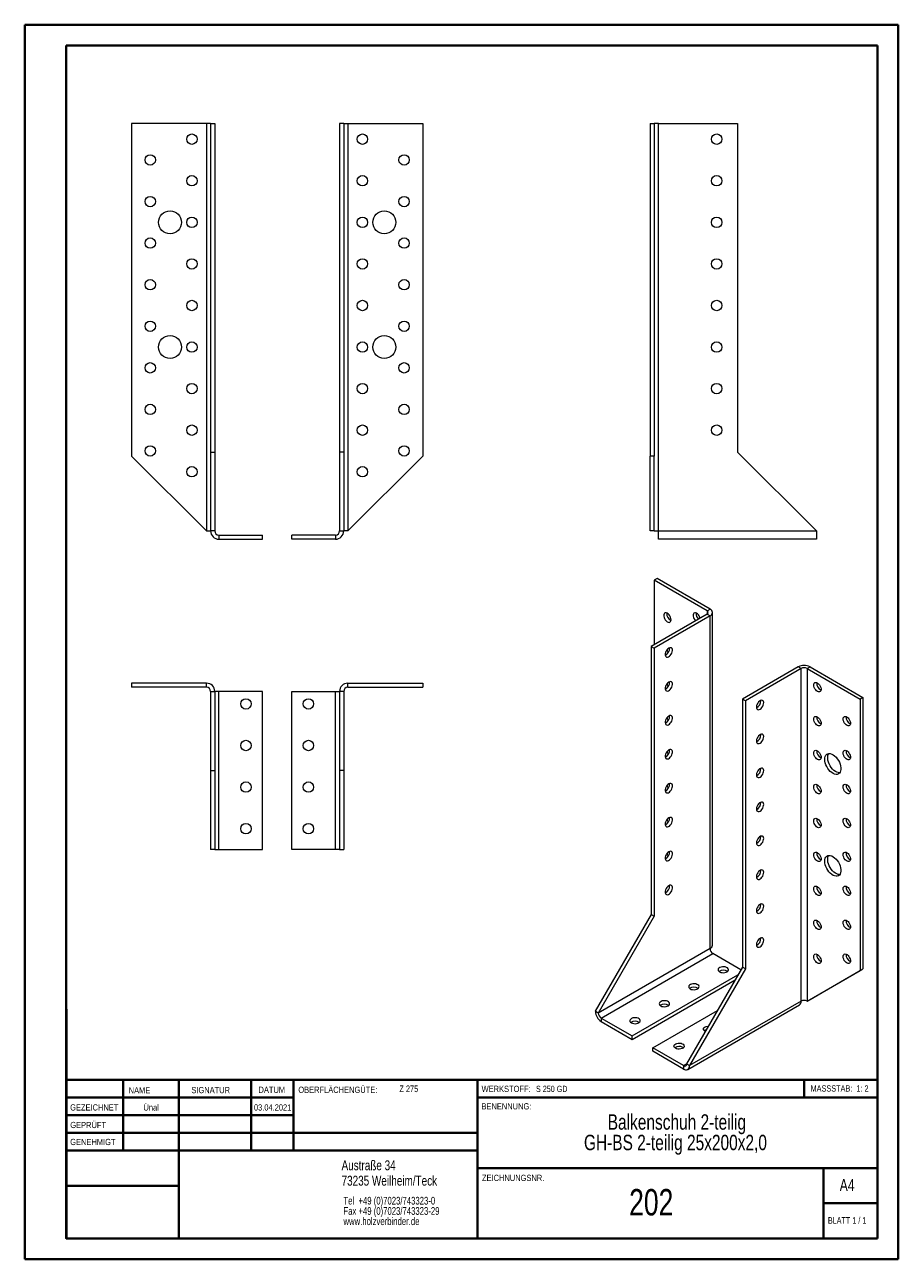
# Model space of a CAD drawing. Header units: millimetres. Extents: x 0 to 210, y 0 to 297.
import ezdxf

# ---------------------------------------------------------------- set-up
doc = ezdxf.new("R2010")
doc.units = ezdxf.units.MM
doc.styles.add('SLDTEXTSTYLE0', font='TXT', dxfattribs={"width": 0.75})
doc.styles.add('SLDTEXTSTYLE1', font='TXT', dxfattribs={"width": 0.681818})
doc.styles.add('SLDTEXTSTYLE2', font='TXT', dxfattribs={"width": 0.7})
doc.styles.add('SLDTEXTSTYLE3', font='TXT', dxfattribs={"width": 0.6875})

# ---------------------------------------------------------------- blocks, each defined once
blk = doc.blocks.new('SW_NOTE_0')
at = {"color": 0, "linetype": 'Continuous', "lineweight": 0, "char_height": 1.8521, "attachment_point": 1, "style": 'SLDTEXTSTYLE0'}
for s, insert in [('Tel  +49 (0)7023/743323-0', (0, 2.39)), ('Fax +49 (0)7023/743323-29', (0, -0.08)), ('www.holzverbinder.de', (0, -2.55))]:
    blk.add_mtext(s, dxfattribs=dict(at, insert=insert))
blk = doc.blocks.new('SW_NOTE_1')
at = {"color": 0, "linetype": 'Continuous', "lineweight": 0, "char_height": 3.7042, "attachment_point": 2, "style": 'SLDTEXTSTYLE0'}
for s, insert in [('Balkenschuh 2-teilig', (23.27, 4.77)), ('GH-BS 2-teilig 25x200x2,0', (22.92, -0.16))]:
    blk.add_mtext(s, dxfattribs=dict(at, insert=insert))

msp = doc.modelspace()

# ---------------------------------------------------------------- linework, layer by layer
at = {"color": 7, "linetype": 'Continuous', "lineweight": 40}
for p, q in [((0.08, 0.21), (0.08, 297.21)), ((0.08, 297.21), (210.08, 297.21)), ((210.08, 0.21), (210.08, 297.21)), ((210.08, 292.21), (210.08, 297.21)), ((10.08, 292.21), (205.08, 292.21)), ((10.08, 5.21), (10.08, 292.21)), ((205.08, 5.21), (205.08, 292.21)), ((10.11, 60.37), (10.11, 5.12)), ((205.08, 43.37), (10.11, 43.37)), ((23.71, 43.37), (23.71, 26.37)), ((37.1, 43.37), (37.1, 5.12)), ((54.51, 43.37), (54.51, 26.37)), ((64.71, 26.37), (64.71, 43.37)), ((108.91, 43.37), (108.91, 5.12)), ((187.47, 39.12), (187.47, 43.37)), ((64.71, 39.1), (10.11, 39.1)), ((205.08, 39.12), (108.91, 39.12)), ((64.71, 34.87), (10.11, 34.87)), ((108.91, 30.62), (10.11, 30.62)), ((108.91, 26.37), (10.11, 26.37)), ((108.91, 22.12), (205.08, 22.12)), ((192.08, 5.21), (192.08, 22.21)), ((37.1, 17.87), (10.11, 17.87)), ((10.11, 13.71), (10.08, 13.71)), ((205.08, 13.71), (192.08, 13.71)), ((10.11, 9.46), (10.08, 9.46)), ((10.08, 5.21), (205.08, 5.21)), ((205.08, 5.21), (180.99, 5.21)), ((0.08, 0.21), (210.08, 0.21))]:
    msp.add_line(p, q, dxfattribs=at)
at = {"color": 7, "linetype": 'Continuous', "lineweight": 15}
for p, q in [((25.77, 273.42), (25.77, 193.42)), ((43.77, 273.42), (25.77, 273.42)), ((43.77, 273.42), (43.77, 175.42)), ((44.77, 273.42), (43.77, 273.42)), ((44.77, 273.42), (45.77, 273.42)), ((44.77, 273.42), (44.77, 194.42)), ((45.77, 273.42), (45.77, 194.42)), ((76.77, 273.42), (75.77, 273.42)), ((75.77, 273.42), (75.77, 194.42)), ((76.77, 273.42), (76.77, 194.42)), ((76.77, 273.42), (77.77, 273.42)), ((77.77, 273.42), (77.77, 175.42)), ((77.77, 273.42), (95.77, 273.42)), ((95.77, 273.42), (95.77, 193.42)), ((150.42, 273.42), (150.42, 193.42)), ((150.42, 273.42), (151.42, 273.42)), ((151.42, 273.42), (151.42, 193.42)), ((152.42, 273.42), (151.42, 273.42)), ((152.42, 175.42), (152.42, 273.42)), ((152.42, 273.42), (171.42, 273.42)), ((171.42, 273.42), (171.42, 194.42)), ((43.77, 175.42), (25.77, 193.42)), ((44.77, 194.42), (45.77, 194.42)), ((44.77, 194.42), (44.77, 175.42)), ((45.77, 194.42), (45.77, 175.42)), ((76.77, 194.42), (75.77, 194.42)), ((75.77, 194.42), (75.77, 175.42)), ((76.77, 194.42), (76.77, 175.42)), ((77.77, 175.42), (95.77, 193.42)), ((151.42, 193.42), (150.42, 193.42)), ((150.42, 175.42), (150.42, 193.42)), ((151.42, 175.42), (151.42, 193.42)), ((171.42, 194.42), (190.42, 175.42)), ((43.77, 175.42), (44.77, 175.42)), ((45.77, 175.42), (44.77, 175.42)), ((75.77, 175.42), (76.77, 175.42)), ((77.77, 175.42), (76.77, 175.42)), ((151.42, 175.42), (150.42, 175.42)), ((151.42, 175.42), (152.42, 175.42)), ((152.42, 175.42), (190.42, 175.42)), ((152.42, 173.42), (152.42, 175.42)), ((190.42, 175.42), (190.42, 173.42)), ((46.77, 174.42), (46.77, 173.42)), ((46.77, 174.42), (57.27, 174.42)), ((46.77, 173.42), (57.27, 173.42)), ((57.27, 173.42), (57.27, 174.42)), ((64.27, 173.42), (64.27, 174.42)), ((74.77, 174.42), (64.27, 174.42)), ((74.77, 173.42), (64.27, 173.42)), ((74.77, 174.42), (74.77, 173.42)), ((190.42, 173.42), (152.42, 173.42)), ((152.1, 163.97), (151.39, 163.56)), ((151.39, 163.56), (151.39, 148.05)), ((164.12, 156.22), (151.39, 163.56)), ((164.82, 156.62), (152.1, 163.97)), ((164.12, 155.4), (150.68, 147.64)), ((164.82, 154.99), (151.39, 147.24)), ((164.12, 156.22), (164.82, 156.62)), ((164.12, 155.4), (164.82, 154.99)), ((164.82, 74.97), (164.82, 154.99)), ((165.41, 75.79), (165.41, 155.81)), ((150.68, 147.64), (151.39, 147.24)), ((150.68, 147.64), (150.68, 83.14)), ((151.39, 147.24), (151.39, 82.73)), ((186.04, 142.75), (172.6, 134.99)), ((186.74, 142.34), (186.04, 142.75)), ((188.16, 142.34), (188.87, 142.75)), ((188.87, 142.75), (201.59, 135.4)), ((186.74, 142.34), (173.31, 134.58)), ((186.74, 62.32), (186.74, 142.34)), ((188.16, 142.34), (200.89, 134.99)), ((188.16, 142.34), (188.16, 62.32)), ((25.77, 138.81), (25.77, 137.81)), ((43.77, 138.81), (25.77, 138.81)), ((43.77, 137.81), (25.77, 137.81)), ((43.77, 137.81), (43.77, 138.81)), ((44.77, 136.81), (45.77, 136.81)), ((44.77, 136.81), (44.77, 117.81)), ((45.77, 136.81), (45.77, 117.81)), ((46.77, 136.81), (45.77, 136.81)), ((46.77, 98.81), (46.77, 136.81)), ((57.27, 136.81), (46.77, 136.81)), ((57.27, 98.81), (57.27, 136.81)), ((64.27, 136.81), (74.77, 136.81)), ((64.27, 98.81), (64.27, 136.81)), ((74.77, 136.81), (75.77, 136.81)), ((74.77, 98.81), (74.77, 136.81)), ((76.77, 136.81), (75.77, 136.81)), ((75.77, 136.81), (75.77, 117.81)), ((76.77, 136.81), (76.77, 117.81)), ((77.77, 137.81), (77.77, 138.81)), ((77.77, 138.81), (95.77, 138.81)), ((77.77, 137.81), (95.77, 137.81)), ((95.77, 138.81), (95.77, 137.81)), ((173.31, 134.58), (172.6, 134.99)), ((172.6, 134.99), (172.6, 70.48)), ((173.31, 134.58), (173.31, 70.07)), ((201.59, 135.4), (200.89, 134.99)), ((200.89, 134.99), (200.89, 69.67)), ((201.59, 135.4), (201.59, 70.07)), ((44.77, 117.81), (45.77, 117.81)), ((44.77, 117.81), (44.77, 98.81)), ((45.77, 117.81), (45.77, 98.81)), ((76.77, 117.81), (75.77, 117.81)), ((75.77, 117.81), (75.77, 98.81)), ((76.77, 117.81), (76.77, 98.81)), ((45.77, 98.81), (44.77, 98.81)), ((45.77, 98.81), (46.77, 98.81)), ((46.77, 98.81), (57.27, 98.81)), ((74.77, 98.81), (64.27, 98.81)), ((75.77, 98.81), (74.77, 98.81)), ((75.77, 98.81), (76.77, 98.81)), ((150.68, 83.14), (137.25, 59.87)), ((151.39, 82.73), (137.95, 59.46)), ((150.68, 83.14), (151.39, 82.73)), ((164.82, 74.97), (137.95, 59.46)), ((138.66, 58.23), (165.53, 73.75)), ((172.25, 69.87), (165.53, 73.75)), ((146.09, 53.95), (171.54, 68.64)), ((172.6, 70.48), (159.17, 47.21)), ((173.31, 70.07), (159.87, 46.8)), ((173.31, 70.07), (172.6, 70.48)), ((188.16, 62.32), (200.89, 69.67)), ((188.87, 62.72), (201.59, 70.07)), ((200.89, 69.67), (201.59, 70.07)), ((146.09, 53.13), (170.83, 67.42)), ((188.16, 62.32), (188.87, 62.72)), ((137.95, 59.46), (137.25, 59.87)), ((151.04, 51.09), (166.59, 60.07)), ((159.46, 45.89), (186.33, 61.4)), ((186.74, 62.32), (159.87, 46.8)), ((138.66, 58.23), (146.09, 53.95)), ((138.66, 58.23), (138.66, 57.42)), ((138.66, 57.42), (146.09, 53.13)), ((146.09, 53.13), (146.09, 53.95)), ((158.46, 46.8), (151.04, 51.09)), ((151.04, 50.27), (151.04, 51.09)), ((158.28, 51.19), (158.43, 51.09)), ((158.46, 45.99), (151.04, 50.27)), ((158.46, 46.8), (158.46, 45.99)), ((159.17, 47.21), (159.87, 46.8))]:
    msp.add_line(p, q, dxfattribs=at)
at = {"color": 8, "linetype": 'Continuous', "lineweight": 15}
for p, q in [((164.12, 156.22), (164.12, 155.4)), ((158.46, 46.8), (159.17, 47.21))]:
    msp.add_line(p, q, dxfattribs=at)
at = {"color": 7, "linetype": 'Continuous', "lineweight": 0}
for p, q in [((64.71, 39.12), (10.11, 39.12)), ((23.71, 5.21), (23.71, 5.12)), ((54.51, 5.21), (54.51, 5.12))]:
    msp.add_line(p, q, dxfattribs=at)
at = {"color": 7, "linetype": 'Continuous', "lineweight": 15, "flags": 128}
for points in [[(155.46, 154.07), (155.42, 154.37), (155.33, 154.68), (155.17, 154.98), (154.98, 155.25), (154.75, 155.48), (154.51, 155.64), (154.28, 155.71), (154.06, 155.71), (153.89, 155.62), (153.76, 155.46), (153.7, 155.23), (153.7, 154.95), (153.76, 154.64), (153.89, 154.33), (154.06, 154.04), (154.28, 153.79), (154.51, 153.6), (154.75, 153.48), (154.98, 153.44), (155.17, 153.49), (155.33, 153.62), (155.42, 153.82), (155.46, 154.07)], [(162.47, 154.45), (162.4, 154.68), (162.25, 154.98), (162.05, 155.25), (161.82, 155.48), (161.58, 155.64), (161.35, 155.72), (161.13, 155.71), (160.96, 155.62), (160.83, 155.46), (160.77, 155.23), (160.77, 154.95), (160.83, 154.64), (160.96, 154.33), (161.13, 154.04), (161.34, 153.8)], [(154.92, 147.24), (154.69, 147.06), (154.47, 146.82), (154.28, 146.54), (154.14, 146.23), (154.06, 145.92), (154.04, 145.64), (154.09, 145.39), (154.2, 145.21), (154.37, 145.1), (154.57, 145.08), (154.8, 145.13), (155.05, 145.27), (155.28, 145.48), (155.48, 145.75), (155.65, 146.04), (155.76, 146.35), (155.81, 146.65), (155.79, 146.92), (155.71, 147.14), (155.57, 147.28), (155.38, 147.35), (155.16, 147.34), (154.92, 147.24)], [(154.05, 145.89), (154.06, 145.88), (154.27, 145.63)], [(155.09, 146.95), (154.98, 147.09), (154.87, 147.2)], [(154.92, 139.07), (154.69, 138.89), (154.47, 138.66), (154.28, 138.37), (154.14, 138.07), (154.06, 137.76), (154.04, 137.47), (154.09, 137.23), (154.2, 137.04), (154.37, 136.94), (154.57, 136.91), (154.8, 136.97), (155.05, 137.11), (155.28, 137.32), (155.48, 137.58), (155.65, 137.88), (155.76, 138.19), (155.81, 138.49), (155.79, 138.76), (155.71, 138.97), (155.57, 139.12), (155.38, 139.19), (155.16, 139.17), (154.92, 139.07)], [(154.05, 137.72), (154.06, 137.71), (154.27, 137.47)], [(155.09, 138.78), (154.98, 138.92), (154.87, 139.04)], [(189.75, 138.36), (189.78, 138.61), (189.88, 138.81), (190.03, 138.94), (190.23, 138.99), (190.45, 138.95), (190.69, 138.83), (190.93, 138.64), (191.14, 138.39), (191.32, 138.09), (191.44, 137.79), (191.51, 137.48), (191.51, 137.2), (191.44, 136.97), (191.32, 136.81), (191.14, 136.72), (190.93, 136.71), (190.69, 136.79), (190.45, 136.95), (190.23, 137.18), (190.03, 137.45), (189.88, 137.75), (189.78, 138.06), (189.75, 138.36)], [(176.84, 132.54), (177.08, 132.72), (177.3, 132.95), (177.49, 133.24), (177.63, 133.54), (177.71, 133.85), (177.73, 134.14), (177.68, 134.38), (177.57, 134.57), (177.4, 134.67), (177.2, 134.7), (176.97, 134.64), (176.72, 134.5), (176.49, 134.29), (176.29, 134.03), (176.12, 133.73), (176.01, 133.42), (175.96, 133.12), (175.98, 132.85), (176.06, 132.64), (176.2, 132.49), (176.39, 132.42), (176.61, 132.44), (176.84, 132.54)], [(154.92, 130.9), (154.69, 130.73), (154.47, 130.49), (154.28, 130.21), (154.14, 129.9), (154.06, 129.59), (154.04, 129.31), (154.09, 129.06), (154.2, 128.88), (154.37, 128.77), (154.57, 128.74), (154.8, 128.8), (155.05, 128.94), (155.28, 129.15), (155.48, 129.41), (155.65, 129.71), (155.76, 130.02), (155.81, 130.32), (155.79, 130.59), (155.71, 130.81), (155.57, 130.95), (155.38, 131.02), (155.16, 131), (154.92, 130.9)], [(155.09, 130.62), (154.98, 130.76), (154.87, 130.87)], [(189.75, 130.19), (189.78, 130.45), (189.88, 130.65), (190.03, 130.78), (190.23, 130.82), (190.45, 130.78), (190.69, 130.66), (190.93, 130.47), (191.14, 130.22), (191.32, 129.93), (191.44, 129.62), (191.51, 129.31), (191.51, 129.04), (191.44, 128.81), (191.32, 128.64), (191.14, 128.55), (190.93, 128.55), (190.69, 128.63), (190.45, 128.79), (190.23, 129.01), (190.03, 129.28), (189.88, 129.59), (189.78, 129.9), (189.75, 130.19)], [(196.82, 130.19), (196.85, 130.45), (196.95, 130.65), (197.1, 130.78), (197.3, 130.82), (197.52, 130.78), (197.76, 130.67), (198, 130.47), (198.21, 130.22), (198.39, 129.93), (198.52, 129.62), (198.58, 129.32), (198.58, 129.04), (198.52, 128.81), (198.39, 128.64), (198.21, 128.55), (198, 128.55), (197.76, 128.63), (197.52, 128.79), (197.3, 129.01), (197.1, 129.28), (196.95, 129.59), (196.85, 129.9), (196.82, 130.19)], [(154.05, 129.56), (154.06, 129.55), (154.27, 129.3)], [(176.84, 124.37), (177.08, 124.55), (177.3, 124.79), (177.49, 125.07), (177.63, 125.38), (177.71, 125.69), (177.73, 125.97), (177.68, 126.22), (177.57, 126.4), (177.4, 126.51), (177.2, 126.53), (176.97, 126.48), (176.72, 126.34), (176.49, 126.13), (176.29, 125.86), (176.12, 125.57), (176.01, 125.26), (175.96, 124.96), (175.98, 124.69), (176.06, 124.47), (176.2, 124.33), (176.39, 124.26), (176.61, 124.27), (176.84, 124.37)], [(154.92, 122.74), (154.69, 122.56), (154.47, 122.33), (154.28, 122.04), (154.14, 121.74), (154.06, 121.43), (154.04, 121.14), (154.09, 120.9), (154.2, 120.71), (154.37, 120.6), (154.57, 120.58), (154.8, 120.64), (155.05, 120.78), (155.28, 120.99), (155.48, 121.25), (155.65, 121.55), (155.76, 121.86), (155.81, 122.16), (155.79, 122.43), (155.71, 122.64), (155.57, 122.79), (155.38, 122.86), (155.16, 122.84), (154.92, 122.74)], [(155.09, 122.45), (154.98, 122.59), (154.87, 122.71)], [(189.75, 122.03), (189.78, 122.28), (189.88, 122.48), (190.03, 122.61), (190.23, 122.66), (190.45, 122.62), (190.69, 122.5), (190.93, 122.31), (191.14, 122.06), (191.32, 121.76), (191.44, 121.45), (191.51, 121.15), (191.51, 120.87), (191.44, 120.64), (191.32, 120.48), (191.14, 120.39), (190.93, 120.38), (190.69, 120.46), (190.45, 120.62), (190.23, 120.84), (190.03, 121.12), (189.88, 121.42), (189.78, 121.73), (189.75, 122.03)], [(192.4, 120.5), (192.43, 120.88), (192.53, 121.21), (192.68, 121.49), (192.88, 121.7), (193.13, 121.83), (193.42, 121.88), (193.74, 121.86), (194.08, 121.75), (194.43, 121.57), (194.78, 121.31), (195.11, 121), (195.42, 120.63), (195.69, 120.22), (195.92, 119.78), (196.1, 119.34), (196.22, 118.89), (196.28, 118.46), (196.28, 118.05), (196.22, 117.69), (196.1, 117.39), (195.92, 117.14), (195.69, 116.97), (195.42, 116.88), (195.11, 116.87), (194.78, 116.93), (194.43, 117.08), (194.08, 117.3), (193.74, 117.58), (193.42, 117.93), (193.13, 118.32), (192.88, 118.74), (192.68, 119.18), (192.53, 119.63), (192.43, 120.08), (192.4, 120.5)], [(196.03, 117.28), (195.97, 117.27), (195.65, 117.3), (195.31, 117.41), (194.97, 117.59), (194.62, 117.84), (194.29, 118.16), (193.98, 118.53), (193.71, 118.93), (193.48, 119.37), (193.3, 119.82), (193.18, 120.27), (193.12, 120.7), (193.12, 121.1), (193.18, 121.46), (193.3, 121.77), (193.37, 121.88)], [(196.82, 122.03), (196.85, 122.28), (196.95, 122.48), (197.1, 122.61), (197.3, 122.66), (197.52, 122.62), (197.76, 122.5), (198, 122.31), (198.21, 122.06), (198.39, 121.76), (198.52, 121.46), (198.58, 121.15), (198.58, 120.87), (198.52, 120.64), (198.39, 120.48), (198.21, 120.39), (198, 120.38), (197.76, 120.46), (197.52, 120.62), (197.3, 120.84), (197.1, 121.12), (196.95, 121.42), (196.85, 121.73), (196.82, 122.03)], [(154.05, 121.39), (154.06, 121.38), (154.27, 121.14)], [(176.84, 116.21), (177.08, 116.38), (177.3, 116.62), (177.49, 116.91), (177.63, 117.21), (177.71, 117.52), (177.73, 117.81), (177.68, 118.05), (177.57, 118.24), (177.4, 118.34), (177.2, 118.37), (176.97, 118.31), (176.72, 118.17), (176.49, 117.96), (176.29, 117.7), (176.12, 117.4), (176.01, 117.09), (175.96, 116.79), (175.98, 116.52), (176.06, 116.31), (176.2, 116.16), (176.39, 116.09), (176.61, 116.11), (176.84, 116.21)], [(154.92, 114.57), (154.69, 114.4), (154.47, 114.16), (154.28, 113.88), (154.14, 113.57), (154.06, 113.26), (154.04, 112.97), (154.09, 112.73), (154.2, 112.55), (154.37, 112.44), (154.57, 112.41), (154.8, 112.47), (155.05, 112.61), (155.28, 112.82), (155.48, 113.08), (155.65, 113.38), (155.76, 113.69), (155.81, 113.99), (155.79, 114.26), (155.71, 114.48), (155.57, 114.62), (155.38, 114.69), (155.16, 114.67), (154.92, 114.57)], [(154.05, 113.23), (154.06, 113.22), (154.27, 112.97)], [(155.09, 114.29), (154.98, 114.43), (154.87, 114.54)], [(189.75, 113.86), (189.78, 114.12), (189.88, 114.32), (190.03, 114.44), (190.23, 114.49), (190.45, 114.45), (190.69, 114.33), (190.93, 114.14), (191.14, 113.89), (191.32, 113.6), (191.44, 113.29), (191.51, 112.98), (191.51, 112.71), (191.44, 112.48), (191.32, 112.31), (191.14, 112.22), (190.93, 112.22), (190.69, 112.3), (190.45, 112.45), (190.23, 112.68), (190.03, 112.95), (189.88, 113.26), (189.78, 113.57), (189.75, 113.86)], [(196.82, 113.86), (196.85, 114.12), (196.95, 114.32), (197.1, 114.45), (197.3, 114.49), (197.52, 114.45), (197.76, 114.33), (198, 114.14), (198.21, 113.89), (198.39, 113.6), (198.52, 113.29), (198.58, 112.98), (198.58, 112.71), (198.52, 112.48), (198.39, 112.31), (198.21, 112.22), (198, 112.22), (197.76, 112.3), (197.52, 112.46), (197.3, 112.68), (197.1, 112.95), (196.95, 113.26), (196.85, 113.57), (196.82, 113.86)], [(176.84, 108.04), (177.08, 108.22), (177.3, 108.46), (177.49, 108.74), (177.63, 109.05), (177.71, 109.36), (177.73, 109.64), (177.68, 109.89), (177.57, 110.07), (177.4, 110.18), (177.2, 110.2), (176.97, 110.14), (176.72, 110.01), (176.49, 109.8), (176.29, 109.53), (176.12, 109.24), (176.01, 108.93), (175.96, 108.62), (175.98, 108.36), (176.06, 108.14), (176.2, 107.99), (176.39, 107.93), (176.61, 107.94), (176.84, 108.04)], [(154.92, 106.41), (154.69, 106.23), (154.47, 105.99), (154.28, 105.71), (154.14, 105.4), (154.06, 105.1), (154.04, 104.81), (154.09, 104.57), (154.2, 104.38), (154.37, 104.27), (154.57, 104.25), (154.8, 104.31), (155.05, 104.45), (155.28, 104.65), (155.48, 104.92), (155.65, 105.22), (155.76, 105.53), (155.81, 105.83), (155.79, 106.09), (155.71, 106.31), (155.57, 106.46), (155.38, 106.52), (155.16, 106.51), (154.92, 106.41)], [(154.05, 105.06), (154.06, 105.05), (154.27, 104.81)], [(155.09, 106.12), (154.98, 106.26), (154.87, 106.38)], [(189.75, 105.7), (189.78, 105.95), (189.88, 106.15), (190.03, 106.28), (190.23, 106.33), (190.45, 106.29), (190.69, 106.17), (190.93, 105.98), (191.14, 105.72), (191.32, 105.43), (191.44, 105.12), (191.51, 104.82), (191.51, 104.54), (191.44, 104.31), (191.32, 104.14), (191.14, 104.06), (190.93, 104.05), (190.69, 104.13), (190.45, 104.29), (190.23, 104.51), (190.03, 104.79), (189.88, 105.09), (189.78, 105.4), (189.75, 105.7)], [(196.82, 105.7), (196.85, 105.95), (196.95, 106.15), (197.1, 106.28), (197.3, 106.33), (197.52, 106.29), (197.76, 106.17), (198, 105.98), (198.21, 105.73), (198.39, 105.43), (198.52, 105.12), (198.58, 104.82), (198.58, 104.54), (198.52, 104.31), (198.39, 104.15), (198.21, 104.06), (198, 104.05), (197.76, 104.13), (197.52, 104.29), (197.3, 104.51), (197.1, 104.79), (196.95, 105.09), (196.85, 105.4), (196.82, 105.7)], [(176.84, 99.88), (177.08, 100.05), (177.3, 100.29), (177.49, 100.58), (177.63, 100.88), (177.71, 101.19), (177.73, 101.48), (177.68, 101.72), (177.57, 101.9), (177.4, 102.01), (177.2, 102.04), (176.97, 101.98), (176.72, 101.84), (176.49, 101.63), (176.29, 101.37), (176.12, 101.07), (176.01, 100.76), (175.96, 100.46), (175.98, 100.19), (176.06, 99.98), (176.2, 99.83), (176.39, 99.76), (176.61, 99.78), (176.84, 99.88)], [(154.92, 98.24), (154.69, 98.07), (154.47, 97.83), (154.28, 97.55), (154.14, 97.24), (154.06, 96.93), (154.04, 96.64), (154.09, 96.4), (154.2, 96.22), (154.37, 96.11), (154.57, 96.08), (154.8, 96.14), (155.05, 96.28), (155.28, 96.49), (155.48, 96.75), (155.65, 97.05), (155.76, 97.36), (155.81, 97.66), (155.79, 97.93), (155.71, 98.14), (155.57, 98.29), (155.38, 98.36), (155.16, 98.34), (154.92, 98.24)], [(155.09, 97.95), (154.98, 98.1), (154.87, 98.21)], [(189.75, 97.53), (189.78, 97.79), (189.88, 97.99), (190.03, 98.11), (190.23, 98.16), (190.45, 98.12), (190.69, 98), (190.93, 97.81), (191.14, 97.56), (191.32, 97.27), (191.44, 96.96), (191.51, 96.65), (191.51, 96.38), (191.44, 96.14), (191.32, 95.98), (191.14, 95.89), (190.93, 95.89), (190.69, 95.97), (190.45, 96.12), (190.23, 96.35), (190.03, 96.62), (189.88, 96.93), (189.78, 97.24), (189.75, 97.53)], [(196.82, 97.53), (196.85, 97.79), (196.95, 97.99), (197.1, 98.11), (197.3, 98.16), (197.52, 98.12), (197.76, 98), (198, 97.81), (198.21, 97.56), (198.39, 97.27), (198.52, 96.96), (198.58, 96.65), (198.58, 96.38), (198.52, 96.15), (198.39, 95.98), (198.21, 95.89), (198, 95.89), (197.76, 95.97), (197.52, 96.12), (197.3, 96.35), (197.1, 96.62), (196.95, 96.93), (196.85, 97.24), (196.82, 97.53)], [(154.05, 96.9), (154.06, 96.88), (154.27, 96.64)], [(192.4, 96), (192.43, 96.38), (192.53, 96.72), (192.68, 96.99), (192.88, 97.2), (193.13, 97.33), (193.42, 97.39), (193.74, 97.36), (194.08, 97.25), (194.43, 97.07), (194.78, 96.82), (195.11, 96.5), (195.42, 96.13), (195.69, 95.72), (195.92, 95.29), (196.1, 94.84), (196.22, 94.39), (196.28, 93.96), (196.28, 93.56), (196.22, 93.2), (196.1, 92.89), (195.92, 92.65), (195.69, 92.48), (195.42, 92.38), (195.11, 92.37), (194.78, 92.44), (194.43, 92.58), (194.08, 92.8), (193.74, 93.09), (193.42, 93.43), (193.13, 93.82), (192.88, 94.24), (192.68, 94.69), (192.53, 95.14), (192.43, 95.58), (192.4, 96)], [(196.03, 92.78), (195.97, 92.78), (195.65, 92.8), (195.31, 92.91), (194.97, 93.09), (194.62, 93.35), (194.29, 93.66), (193.98, 94.03), (193.71, 94.44), (193.48, 94.87), (193.3, 95.32), (193.18, 95.77), (193.12, 96.2), (193.12, 96.6), (193.18, 96.96), (193.3, 97.27), (193.37, 97.38)], [(176.84, 91.71), (177.08, 91.89), (177.3, 92.13), (177.49, 92.41), (177.63, 92.72), (177.71, 93.03), (177.73, 93.31), (177.68, 93.56), (177.57, 93.74), (177.4, 93.85), (177.2, 93.87), (176.97, 93.81), (176.72, 93.68), (176.49, 93.47), (176.29, 93.2), (176.12, 92.91), (176.01, 92.59), (175.96, 92.29), (175.98, 92.03), (176.06, 91.81), (176.2, 91.66), (176.39, 91.6), (176.61, 91.61), (176.84, 91.71)], [(154.92, 90.08), (154.69, 89.9), (154.47, 89.66), (154.28, 89.38), (154.14, 89.07), (154.06, 88.76), (154.04, 88.48), (154.09, 88.23), (154.2, 88.05), (154.37, 87.94), (154.57, 87.92), (154.8, 87.98), (155.05, 88.12), (155.28, 88.32), (155.48, 88.59), (155.65, 88.89), (155.76, 89.2), (155.81, 89.5), (155.79, 89.76), (155.71, 89.98), (155.57, 90.13), (155.38, 90.19), (155.16, 90.18), (154.92, 90.08)], [(189.75, 89.36), (189.78, 89.62), (189.88, 89.82), (190.03, 89.95), (190.23, 90), (190.45, 89.96), (190.69, 89.84), (190.93, 89.64), (191.14, 89.39), (191.32, 89.1), (191.44, 88.79), (191.51, 88.49), (191.51, 88.21), (191.44, 87.98), (191.32, 87.81), (191.14, 87.73), (190.93, 87.72), (190.69, 87.8), (190.45, 87.96), (190.23, 88.18), (190.03, 88.46), (189.88, 88.76), (189.78, 89.07), (189.75, 89.36)], [(196.82, 89.37), (196.85, 89.62), (196.95, 89.82), (197.1, 89.95), (197.3, 90), (197.52, 89.96), (197.76, 89.84), (198, 89.65), (198.21, 89.39), (198.39, 89.1), (198.52, 88.79), (198.58, 88.49), (198.58, 88.21), (198.52, 87.98), (198.39, 87.81), (198.21, 87.73), (198, 87.72), (197.76, 87.8), (197.52, 87.96), (197.3, 88.18), (197.1, 88.46), (196.95, 88.76), (196.85, 89.07), (196.82, 89.37)], [(176.84, 83.55), (177.08, 83.72), (177.3, 83.96), (177.49, 84.24), (177.63, 84.55), (177.71, 84.86), (177.73, 85.15), (177.68, 85.39), (177.57, 85.57), (177.4, 85.68), (177.2, 85.71), (176.97, 85.65), (176.72, 85.51), (176.49, 85.3), (176.29, 85.04), (176.12, 84.74), (176.01, 84.43), (175.96, 84.13), (175.98, 83.86), (176.06, 83.65), (176.2, 83.5), (176.39, 83.43), (176.61, 83.45), (176.84, 83.55)], [(189.75, 81.2), (189.78, 81.46), (189.88, 81.66), (190.03, 81.78), (190.23, 81.83), (190.45, 81.79), (190.69, 81.67), (190.93, 81.48), (191.14, 81.23), (191.32, 80.94), (191.44, 80.63), (191.51, 80.32), (191.51, 80.04), (191.44, 79.81), (191.32, 79.65), (191.14, 79.56), (190.93, 79.56), (190.69, 79.64), (190.45, 79.79), (190.23, 80.02), (190.03, 80.29), (189.88, 80.59), (189.78, 80.9), (189.75, 81.2)], [(196.82, 81.2), (196.85, 81.46), (196.95, 81.66), (197.1, 81.78), (197.3, 81.83), (197.52, 81.79), (197.76, 81.67), (198, 81.48), (198.21, 81.23), (198.39, 80.94), (198.52, 80.63), (198.58, 80.32), (198.58, 80.04), (198.52, 79.81), (198.39, 79.65), (198.21, 79.56), (198, 79.56), (197.76, 79.64), (197.52, 79.79), (197.3, 80.02), (197.1, 80.29), (196.95, 80.6), (196.85, 80.91), (196.82, 81.2)], [(176.84, 75.38), (177.08, 75.56), (177.3, 75.8), (177.49, 76.08), (177.63, 76.39), (177.71, 76.69), (177.73, 76.98), (177.68, 77.23), (177.57, 77.41), (177.4, 77.52), (177.2, 77.54), (176.97, 77.48), (176.72, 77.34), (176.49, 77.14), (176.29, 76.87), (176.12, 76.57), (176.01, 76.26), (175.96, 75.96), (175.98, 75.7), (176.06, 75.48), (176.2, 75.33), (176.39, 75.27), (176.61, 75.28), (176.84, 75.38)], [(189.75, 73.03), (189.78, 73.29), (189.88, 73.49), (190.03, 73.62), (190.23, 73.66), (190.45, 73.63), (190.69, 73.51), (190.93, 73.31), (191.14, 73.06), (191.32, 72.77), (191.44, 72.46), (191.51, 72.16), (191.51, 71.88), (191.44, 71.65), (191.32, 71.48), (191.14, 71.4), (190.93, 71.39), (190.69, 71.47), (190.45, 71.63), (190.23, 71.85), (190.03, 72.13), (189.88, 72.43), (189.78, 72.74), (189.75, 73.03)], [(196.82, 73.03), (196.85, 73.29), (196.95, 73.49), (197.1, 73.62), (197.3, 73.66), (197.52, 73.63), (197.76, 73.51), (198, 73.31), (198.21, 73.06), (198.39, 72.77), (198.52, 72.46), (198.58, 72.16), (198.58, 71.88), (198.52, 71.65), (198.39, 71.48), (198.21, 71.4), (198, 71.39), (197.76, 71.47), (197.52, 71.63), (197.3, 71.85), (197.1, 72.13), (196.95, 72.43), (196.85, 72.74), (196.82, 73.03)], [(167.12, 69.36), (167.39, 69.24), (167.71, 69.17), (168.05, 69.15), (168.38, 69.18), (168.69, 69.26), (168.95, 69.39), (169.14, 69.56), (169.24, 69.75), (169.25, 69.94), (169.17, 70.13), (169, 70.3), (168.76, 70.44), (168.46, 70.54), (168.13, 70.59), (167.79, 70.58), (167.47, 70.52), (167.18, 70.41), (166.96, 70.26), (166.81, 70.09), (166.76, 69.89), (166.79, 69.7), (166.92, 69.51), (167.12, 69.36)], [(160.05, 65.28), (160.32, 65.16), (160.64, 65.08), (160.98, 65.06), (161.31, 65.1), (161.62, 65.18), (161.88, 65.31), (162.06, 65.48), (162.17, 65.66), (162.18, 65.86), (162.1, 66.05), (161.93, 66.22), (161.69, 66.36), (161.39, 66.46), (161.06, 66.5), (160.72, 66.5), (160.4, 66.44), (160.11, 66.33), (159.89, 66.18), (159.74, 66), (159.69, 65.81), (159.72, 65.62), (159.85, 65.43), (160.05, 65.28)], [(152.98, 61.19), (153.25, 61.07), (153.57, 61), (153.91, 60.98), (154.24, 61.02), (154.55, 61.1), (154.81, 61.23), (154.99, 61.39), (155.1, 61.58), (155.11, 61.78), (155.03, 61.97), (154.86, 62.14), (154.62, 62.28), (154.32, 62.38), (153.99, 62.42), (153.65, 62.41), (153.33, 62.36), (153.04, 62.25), (152.82, 62.1), (152.67, 61.92), (152.61, 61.73), (152.65, 61.53), (152.77, 61.35), (152.98, 61.19)], [(145.91, 57.11), (146.18, 56.99), (146.5, 56.92), (146.84, 56.9), (147.17, 56.93), (147.48, 57.02), (147.74, 57.15), (147.92, 57.31), (148.02, 57.5), (148.04, 57.7), (147.96, 57.89), (147.79, 58.06), (147.55, 58.2), (147.25, 58.29), (146.92, 58.34), (146.58, 58.33), (146.26, 58.27), (145.97, 58.17), (145.75, 58.02), (145.6, 57.84), (145.54, 57.65), (145.58, 57.45), (145.7, 57.27), (145.91, 57.11)], [(163.68, 55.02), (163.59, 55.07), (163.38, 55.23), (163.26, 55.41), (163.22, 55.61), (163.28, 55.8), (163.43, 55.98), (163.65, 56.12), (163.93, 56.23), (164.26, 56.29), (164.41, 56.3)], [(156.52, 50.99), (156.31, 51.15), (156.19, 51.33), (156.15, 51.52), (156.21, 51.72), (156.35, 51.89), (156.58, 52.04), (156.86, 52.15), (157.19, 52.21), (157.53, 52.22), (157.86, 52.17), (158.15, 52.07), (158.4, 51.93), (158.56, 51.76), (158.64, 51.57), (158.63, 51.38), (158.53, 51.19), (158.34, 51.02), (158.09, 50.9), (157.78, 50.81), (157.44, 50.78), (157.1, 50.8), (156.79, 50.87), (156.52, 50.99)]]:
    msp.add_lwpolyline(points, dxfattribs=at)
at = {"color": 7, "linetype": 'Continuous', "lineweight": 15}
for centre, radius in [((40.27, 269.67), 1.25), ((81.27, 269.67), 1.25), ((166.42, 269.67), 1.25), ((30.27, 264.67), 1.25), ((91.27, 264.67), 1.25), ((40.27, 259.67), 1.25), ((81.27, 259.67), 1.25), ((166.42, 259.67), 1.25), ((30.27, 254.67), 1.25), ((91.27, 254.67), 1.25), ((35.02, 249.67), 2.75), ((40.27, 249.67), 1.25), ((81.27, 249.67), 1.25), ((86.52, 249.67), 2.75), ((166.42, 249.67), 1.25), ((30.27, 244.67), 1.25), ((91.27, 244.67), 1.25), ((40.27, 239.67), 1.25), ((81.27, 239.67), 1.25), ((166.42, 239.67), 1.25), ((30.27, 234.67), 1.25), ((91.27, 234.67), 1.25), ((40.27, 229.67), 1.25), ((81.27, 229.67), 1.25), ((166.42, 229.67), 1.25), ((30.27, 224.67), 1.25), ((91.27, 224.67), 1.25), ((35.02, 219.67), 2.75), ((40.27, 219.67), 1.25), ((81.27, 219.67), 1.25), ((86.52, 219.67), 2.75), ((166.42, 219.67), 1.25), ((30.27, 214.67), 1.25), ((91.27, 214.67), 1.25), ((40.27, 209.67), 1.25), ((81.27, 209.67), 1.25), ((166.42, 209.67), 1.25), ((30.27, 204.67), 1.25), ((91.27, 204.67), 1.25), ((40.27, 199.67), 1.25), ((81.27, 199.67), 1.25), ((166.42, 199.67), 1.25), ((30.27, 194.67), 1.25), ((91.27, 194.67), 1.25), ((40.27, 189.67), 1.25), ((81.27, 189.67), 1.25), ((53.27, 133.81), 1.25), ((68.27, 133.81), 1.25), ((53.27, 123.81), 1.25), ((68.27, 123.81), 1.25), ((53.27, 113.81), 1.25), ((68.27, 113.81), 1.25), ((53.27, 103.81), 1.25), ((68.27, 103.81), 1.25)]:
    msp.add_circle(centre, radius, dxfattribs=at)
for centre, radius, start, end in [((46.77, 175.42), 2, 180, 270), ((46.77, 175.42), 1, 180, 270), ((74.77, 175.42), 2, 270, 0), ((74.77, 175.42), 1, 270, 0), ((156.2, 155.52), 1.79, 174.9138, 245.0808), ((163.29, 155.53), 1.81, 175.23, 226.8895), ((163.96, 155.81), 0.437, 290.7834, 69.2166), ((164.51, 155.81), 0.873, 290.7834, 69.2166), ((153.3, 147.15), 1.79, 294.9193, 5.0861), ((156.49, 147.52), 2.12, 198.7418, 217.9567), ((187.45, 140.02), 3.07, 62.6097, 117.3903), ((187.45, 140.97), 1.54, 62.6097, 117.3903), ((43.77, 136.81), 2, 0, 90), ((43.77, 136.81), 1, 0, 90), ((77.77, 136.81), 2, 90, 180), ((77.77, 136.81), 1, 90, 180), ((153.3, 138.99), 1.79, 294.9193, 5.0861), ((156.49, 139.36), 2.12, 198.7418, 217.9567), ((192.26, 138.78), 1.79, 174.8581, 245.1365), ((175.22, 134.5), 1.79, 294.8633, 5.1421), ((153.3, 130.82), 1.79, 294.9193, 5.0861), ((192.26, 130.62), 1.79, 174.8581, 245.1365), ((199.33, 130.62), 1.79, 174.8581, 245.1365), ((156.49, 131.19), 2.12, 198.7418, 217.9567), ((175.22, 126.33), 1.79, 294.8633, 5.1421), ((153.3, 122.66), 1.79, 294.9193, 5.0861), ((156.49, 123.03), 2.12, 198.7418, 217.9567), ((192.26, 122.45), 1.79, 174.8581, 245.1365), ((199.33, 122.45), 1.79, 174.8581, 245.1365), ((175.22, 118.17), 1.79, 294.8633, 5.1421), ((153.3, 114.49), 1.79, 294.9193, 5.0861), ((156.49, 114.86), 2.12, 198.7418, 217.9567), ((192.26, 114.29), 1.79, 174.8581, 245.1365), ((199.33, 114.29), 1.79, 174.8581, 245.1365), ((175.22, 110), 1.79, 294.8633, 5.1421), ((153.3, 106.33), 1.79, 294.9193, 5.0861), ((156.49, 106.7), 2.12, 198.7418, 217.9567), ((192.26, 106.12), 1.79, 174.8581, 245.1365), ((199.33, 106.12), 1.79, 174.8581, 245.1365), ((175.22, 101.84), 1.79, 294.8633, 5.1421), ((153.3, 98.16), 1.79, 294.9193, 5.0861), ((192.26, 97.96), 1.79, 174.8581, 245.1365), ((199.33, 97.96), 1.79, 174.8581, 245.1365), ((156.49, 98.53), 2.12, 198.7418, 217.9567), ((175.22, 93.67), 1.79, 294.8633, 5.1421), ((153.3, 89.99), 1.79, 294.9193, 5.0861), ((192.26, 89.79), 1.79, 174.8581, 245.1365), ((199.33, 89.79), 1.79, 174.8581, 245.1365), ((175.22, 85.5), 1.79, 294.8633, 5.1421), ((192.26, 81.63), 1.79, 174.8581, 245.1365), ((199.33, 81.63), 1.79, 174.8581, 245.1365), ((175.22, 77.34), 1.79, 294.8633, 5.1421), ((164.41, 75.89), 1.01, 294.3747, 354.3052), ((166.36, 75.04), 1.54, 182.6055, 237.3945), ((192.26, 73.46), 1.79, 174.8581, 245.1365), ((199.33, 73.46), 1.79, 174.8581, 245.1365), ((168.01, 67.99), 1.79, 54.9284, 125.0716), ((160.94, 63.91), 1.79, 54.9284, 125.0716), ((187.45, 60.95), 1.54, 62.6097, 117.3903), ((140.32, 60.01), 3.07, 182.6055, 237.3945), ((139.49, 59.53), 1.54, 182.6055, 237.3945), ((153.86, 59.83), 1.79, 54.9284, 125.0716), ((185.76, 62.21), 0.986, 305.0133, 6.2988), ((146.79, 55.75), 1.79, 54.9284, 125.0716), ((164.24, 54.17), 1.28, 105.4423, 128.536), ((157.41, 49.58), 1.84, 61.5555, 124.5427), ((158.74, 47.14), 0.437, 230.7967, 9.214), ((159.01, 46.66), 0.873, 230.7967, 9.214)]:
    msp.add_arc(centre, radius, start, end, dxfattribs=at)

# ---------------------------------------------------------------- block references
at = {"color": 7, "linetype": 'Continuous', "lineweight": 0}
for name, p in [('SW_NOTE_1', (133.59, 30.33)), ('SW_NOTE_0', (76.7, 12.85))]:
    msp.add_blockref(name, p, dxfattribs=at)

# ---------------------------------------------------------------- texts
for s, insert, char_height, attachment_point, style in [('NAME', (25.07, 41.62), 1.5, 1, 'SLDTEXTSTYLE0'), ('SIGNATUR', (40.14, 41.68), 1.5, 1, 'SLDTEXTSTYLE0'), ('DATUM', (56.28, 41.74), 1.5, 1, 'SLDTEXTSTYLE0'), ('OBERFLÄCHENGÜTE:', (65.86, 41.74), 1.5, 1, 'SLDTEXTSTYLE0'), ('Z 275', (90.14, 42.03), 1.587, 1, 'SLDTEXTSTYLE2'), ('WERKSTOFF:', (109.91, 41.96), 1.5, 1, 'SLDTEXTSTYLE0'), ('S 250 GD', (122.99, 41.96), 1.5, 1, 'SLDTEXTSTYLE3'), ('MASSSTAB:  1: 2', (188.99, 42.07), 1.5, 1, 'SLDTEXTSTYLE2'), ('GEZEICHNET', (11, 37.51), 1.5, 1, 'SLDTEXTSTYLE0'), ('Ünal', (30.47, 37.5), 1.499, 2, 'SLDTEXTSTYLE0'), ('03.04.2021', (59.68, 37.5), 1.499, 2, 'SLDTEXTSTYLE0'), ('BENENNUNG:', (109.88, 37.77), 1.5, 1, 'SLDTEXTSTYLE0'), ('GEPRÜFT', (11.03, 33.28), 1.5, 1, 'SLDTEXTSTYLE0'), ('GENEHMIGT', (11.02, 29.19), 1.5, 1, 'SLDTEXTSTYLE0'), ('Austraße 34', (76.25, 24.02), 2.3813, 1, 'SLDTEXTSTYLE0'), ('73235 Weilheim/Teck', (76.25, 20.32), 2.3813, 1, 'SLDTEXTSTYLE0'), ('ZEICHNUNGSNR.', (110, 20.55), 1.5, 1, 'SLDTEXTSTYLE0'), ('A4', (196, 19.52), 2.91, 1, 'SLDTEXTSTYLE0'), ('202', (150.69, 17.12), 6.35, 2, 'SLDTEXTSTYLE0'), ('BLATT 1 / 1', (193.16, 10.36), 1.5875, 1, 'SLDTEXTSTYLE1')]:
    msp.add_mtext(s, dxfattribs=dict(at, insert=insert, char_height=char_height, attachment_point=attachment_point, style=style))

doc.saveas('drawing.dxf')
